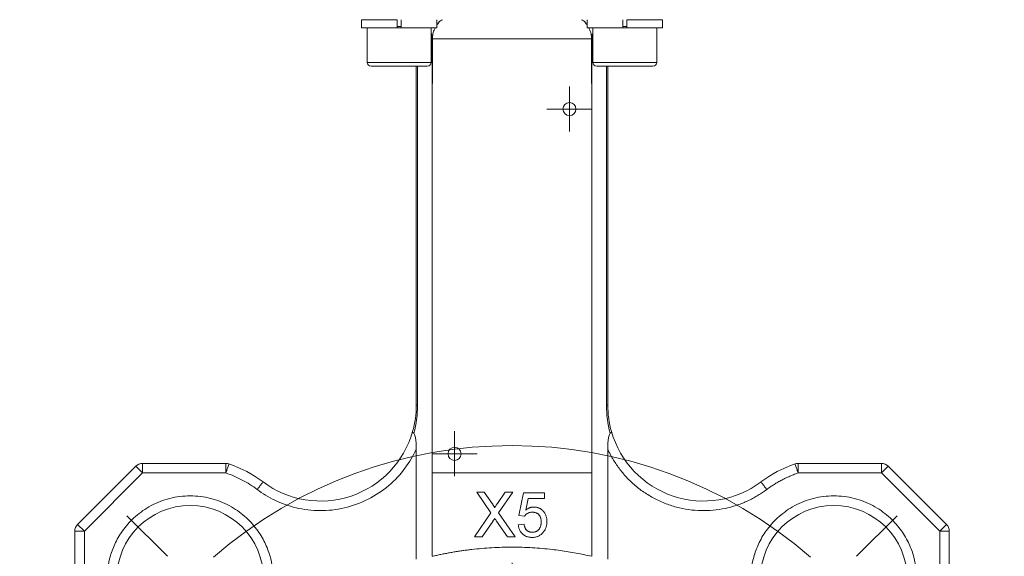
# Model space of a CAD drawing. Header units: millimetres. Extents: x 181 to 746, y 52 to 776.
# Tile 6 of 9: x 181 to 335, y 540 to 624. Entities that reach past the tile are written whole.
import ezdxf

# ---------------------------------------------------------------- set-up
doc = ezdxf.new("R2010")
doc.units = ezdxf.units.MM

# ---------------------------------------------------------------- blocks, each defined once
blk = doc.blocks.new('SW_CENTERMARKSYMBOL_0')
at = {"color": 0, "linetype": 'Continuous', "lineweight": 0}
for p, q in [((0, 2.5), (0, 3.525)), ((0, 0), (0, 2.5)), ((-2.5, 0), (-3.525, 0)), ((0, 0), (-2.5, 0)), ((0, 0), (0, -2.5)), ((0, 0), (2.5, 0)), ((2.5, 0), (3.525, 0)), ((0, -2.5), (0, -3.525))]:
    blk.add_line(p, q, dxfattribs=at)
blk = doc.blocks.new('SW_CENTERMARKSYMBOL_1')
at = {"color": 0, "linetype": 'Continuous', "lineweight": 0}
for p, q in [((0, 2.5), (0, 3.525)), ((0, 0), (0, 2.5)), ((-2.5, 0), (-3.525, 0)), ((0, 0), (-2.5, 0)), ((0, 0), (0, -2.5)), ((0, 0), (2.5, 0)), ((2.5, 0), (3.525, 0)), ((0, -2.5), (0, -3.525))]:
    blk.add_line(p, q, dxfattribs=at)
blk = doc.blocks.new('SW_CENTERMARKSYMBOL_2')
at = {"color": 0, "linetype": 'Continuous', "lineweight": 0}
for p, q in [((-3.54, 3.54), (-9.9, 9.9)), ((104.37, 3.54), (110.73, 9.9)), ((0, 0), (-1.77, 1.77)), ((50.42, -45.42), (50.42, 2.5)), ((100.83, 0), (102.6, 1.77)), ((0, 0), (1.77, -1.77)), ((100.83, 0), (99.07, -1.77)), ((3.54, -3.54), (9.9, -9.9)), ((97.3, -3.54), (90.93, -9.9)), ((50.42, -50.42), (50.42, -47.92)), ((45.42, -50.42), (-2.5, -50.42)), ((50.42, -50.42), (47.92, -50.42)), ((50.42, -50.42), (50.42, -52.92)), ((50.42, -50.42), (52.92, -50.42)), ((55.42, -50.42), (103.33, -50.42)), ((50.42, -55.42), (50.42, -103.33)), ((3.54, -97.3), (9.9, -90.93)), ((97.3, -97.3), (90.93, -90.93)), ((0, -100.83), (1.77, -99.07)), ((100.83, -100.83), (99.07, -99.07)), ((0, -100.83), (-1.77, -102.6)), ((100.83, -100.83), (102.6, -102.6)), ((-3.54, -104.37), (-9.9, -110.73)), ((104.37, -104.37), (110.73, -110.73))]:
    blk.add_line(p, q, dxfattribs=at)
for start, end in [(49.0179, 130.9821), (132.991, 135), (45, 47.009), (135, 137.009), (42.991, 45), (139.0179, 220.9821), (319.0179, 40.9821), (222.991, 225), (315, 317.009), (225, 227.009), (312.991, 315), (229.0179, 310.9821)]:
    blk.add_arc((50.42, -50.42), 71.3, start, end, dxfattribs=at)

msp = doc.modelspace()

# ---------------------------------------------------------------- linework, layer by layer
at = {"color": 7, "linetype": 'Continuous', "lineweight": 15}
for p, q in [((234.12, 623.76), (234.12, 622.46)), ((234.12, 623.76), (234.12, 622.46)), ((239.69, 623.76), (234.12, 623.76)), ((239.69, 623.76), (239.69, 622.46)), ((240.34, 622.46), (240.34, 623.76)), ((245.92, 622.46), (245.92, 623.76)), ((269.47, 623.76), (269.47, 622.46)), ((275.05, 623.76), (275.05, 622.46)), ((275.7, 622.46), (275.7, 623.76)), ((281.27, 623.76), (275.7, 623.76)), ((281.27, 622.46), (281.27, 623.76)), ((239.69, 622.46), (234.12, 622.46)), ((235.02, 622.46), (235.02, 617.06)), ((235.02, 622.46), (235.02, 617.06)), ((240.34, 622.46), (239.69, 622.46)), ((245.92, 622.46), (240.34, 622.46)), ((245.02, 617.06), (245.02, 622.46)), ((275.05, 622.46), (269.47, 622.46)), ((270.37, 622.46), (270.37, 617.06)), ((275.7, 622.46), (275.05, 622.46)), ((281.27, 622.46), (275.7, 622.46)), ((280.37, 617.06), (280.37, 622.46)), ((245.2, 620.76), (245.2, 613.76)), ((245.23, 620.76), (270.17, 620.76)), ((245.23, 613.76), (245.23, 620.76)), ((270.17, 620.76), (270.17, 613.76)), ((270.2, 613.76), (270.2, 620.76)), ((244.19, 616.46), (235.62, 616.46)), ((235.62, 616.46), (235.62, 616.46)), ((242.7, 563.36), (242.7, 616.46)), ((244.42, 616.46), (244.19, 616.46)), ((278.69, 616.46), (270.97, 616.46)), ((272.7, 616.46), (272.7, 563.36)), ((279.77, 616.46), (278.69, 616.46)), ((245.2, 613.76), (245.23, 613.76)), ((245.2, 552.76), (245.2, 613.76)), ((270.17, 613.76), (270.2, 613.76)), ((270.2, 613.76), (270.2, 552.76)), ((242.9, 563.36), (242.7, 563.36)), ((272.7, 563.36), (272.49, 563.36)), ((242.7, 539.28), (242.7, 556.49)), ((272.7, 556.49), (272.7, 539.28)), ((189.63, 544.7), (198.76, 553.82)), ((198.76, 553.82), (199.82, 552.76)), ((199.82, 552.76), (199.82, 554.26)), ((199.82, 554.26), (212.87, 554.26)), ((212.87, 554.26), (212.87, 552.76)), ((302.52, 552.76), (302.52, 554.26)), ((302.52, 554.26), (315.57, 554.26)), ((315.57, 554.26), (315.57, 552.76)), ((315.57, 552.76), (316.63, 553.82)), ((316.63, 553.82), (325.76, 544.7)), ((190.7, 543.63), (199.82, 552.76)), ((199.82, 552.76), (212.87, 552.76)), ((270.2, 552.76), (245.2, 552.76)), ((245.2, 552.76), (245.2, 539.71)), ((270.2, 539.71), (270.2, 552.76)), ((315.57, 552.76), (302.52, 552.76)), ((324.7, 543.63), (315.57, 552.76)), ((252.17, 549.76), (253.36, 549.76)), ((254.4, 546.52), (252.17, 549.76)), ((253.36, 549.76), (254.58, 547.98)), ((255.4, 547.98), (256.62, 549.76)), ((257.83, 549.76), (255.6, 546.51)), ((256.62, 549.76), (257.83, 549.76)), ((258.77, 546.08), (259.49, 549.67)), ((259.49, 549.67), (262.81, 549.67)), ((262.81, 549.67), (262.81, 548.77)), ((260.22, 548.77), (259.87, 546.96)), ((262.81, 548.77), (260.22, 548.77)), ((251.81, 542.76), (254.4, 546.52)), ((255.6, 546.51), (258.19, 542.76)), ((259.67, 545.99), (258.77, 546.08)), ((190.7, 543.63), (189.63, 544.7)), ((254.67, 545.17), (253.02, 542.76)), ((257, 542.76), (255.29, 545.23)), ((258.68, 544.64), (259.58, 544.73)), ((325.76, 544.7), (324.7, 543.63)), ((189.2, 543.63), (190.7, 543.63)), ((189.2, 530.58), (189.2, 543.63)), ((190.7, 530.58), (190.7, 543.63)), ((324.7, 530.58), (324.7, 543.63)), ((324.7, 543.63), (326.2, 543.63)), ((326.2, 543.63), (326.2, 530.58)), ((253.02, 542.76), (251.81, 542.76)), ((258.19, 542.76), (257, 542.76))]:
    msp.add_line(p, q, dxfattribs=at)
at = {"color": 8, "linetype": 'Continuous', "lineweight": 15}
for p, q in [((239.69, 622.71), (240.34, 622.71)), ((275.05, 622.71), (275.7, 622.71)), ((235.02, 617.06), (244.76, 617.06)), ((235.02, 617.06), (235.02, 617.06)), ((244.76, 617.06), (245.02, 617.06)), ((270.37, 617.06), (279.14, 617.06)), ((279.14, 617.06), (280.37, 617.06)), ((242.9, 563.36), (242.9, 616.46)), ((272.49, 616.46), (272.49, 563.36))]:
    msp.add_line(p, q, dxfattribs=at)
at = {"color": 7, "linetype": 'Continuous', "lineweight": 15}
for centre in [(266.7, 609.76), (248.7, 555.76)]:
    msp.add_circle(centre, 1.02, dxfattribs=at)
for centre, radius, start, end in [((235.62, 617.06), 0.6, 180, 270), ((235.62, 617.06), 0.6, 180, 270), ((244.42, 617.06), 0.6, 270, 0), ((270.97, 617.06), 0.6, 180, 270), ((279.77, 617.06), 0.6, 270, 0), ((227.7, 563.36), 15, 233.0949, 344.0657), ((287.7, 563.36), 15, 195.9343, 306.9051), ((199.82, 552.76), 1.5, 90, 135), ((212.87, 552.76), 1.5, 71.3727, 90), ((207.28, 536.17), 19, 53.0949, 71.3727), ((308.11, 536.17), 19, 108.6273, 126.9051), ((302.52, 552.76), 1.5, 90, 108.6273), ((315.57, 552.76), 1.5, 45, 90), ((207.28, 536.17), 11.5, 0, 180), ((308.11, 536.17), 11.5, 0, 180), ((190.7, 543.63), 1.5, 135, 180), ((324.7, 543.63), 1.5, 0, 45)]:
    msp.add_arc(centre, radius, start, end, dxfattribs=at)
for points, knots in [([(246.81, 623.76), (246.71, 623.72), (246.51, 623.64), (246.16, 623.29), (245.97, 622.96), (245.92, 622.87)], [0, 0, 0, 0, 0.428548, 0.855479, 1, 1, 1, 1]), ([(268.58, 623.76), (268.68, 623.72), (268.88, 623.64), (269.23, 623.29), (269.42, 622.96), (269.47, 622.87)], [0, 0, 0, 0, 0.428124, 0.85463, 1, 1, 1, 1]), ([(245.02, 621.71), (245.05, 621.64), (245.17, 621.36), (245.19, 621.01), (245.2, 620.76)], [0, 0, 0, 0, 0.240896, 1, 1, 1, 1]), ([(245.72, 622.53), (245.67, 622.47), (245.5, 622.19), (245.28, 621.57), (245.24, 621.01), (245.23, 620.76)], [0, 0, 0, 0, 0.156219, 0.616509, 1, 1, 1, 1]), ([(269.72, 622.46), (269.75, 622.41), (269.9, 622.16), (270.11, 621.57), (270.15, 621.01), (270.17, 620.76)], [0, 0, 0, 0, 0.105293, 0.593364, 1, 1, 1, 1]), ([(270.2, 620.76), (270.21, 621.04), (270.22, 621.38), (270.35, 621.67), (270.37, 621.72)], [0, 0, 0, 0, 0.810405, 1, 1, 1, 1]), ([(242.12, 559.24), (242.12, 559.23), (242.11, 559.22), (242.12, 559.2), (242.13, 559.17), (242.14, 559.15), (242.16, 559.12), (242.21, 559.07), (242.28, 559.02), (242.31, 559)], [0, 0, 0, 0, 0.120705, 0.23152, 0.332095, 0.422194, 0.501679, 0.761274, 1, 1, 1, 1]), ([(242.7, 556.49), (242.7, 556.94), (242.68, 557.39), (242.6, 558.06), (242.57, 558.28), (242.5, 558.59), (242.48, 558.69), (242.41, 558.88), (242.36, 558.96), (242.31, 559)], [0, 0, 0, 0, 0.5, 0.5, 0.75, 0.75, 0.875, 0.875, 1, 1, 1, 1]), ([(273.08, 559), (273.03, 558.96), (272.98, 558.88), (272.91, 558.69), (272.89, 558.59), (272.82, 558.28), (272.79, 558.06), (272.71, 557.39), (272.7, 556.94), (272.7, 556.49)], [0, 0, 0, 0, 0.125, 0.125, 0.25, 0.25, 0.5, 0.5, 1, 1, 1, 1]), ([(273.27, 559.24), (273.27, 559.24), (273.28, 559.22), (273.27, 559.19), (273.26, 559.16), (273.23, 559.12), (273.18, 559.07), (273.11, 559.02), (273.08, 559)], [0, 0, 0, 0, 0.110063, 0.250064, 0.416898, 0.499965, 0.770614, 1, 1, 1, 1]), ([(242.7, 556.49), (242.23, 555.47), (241.64, 554.46), (240.21, 552.53), (239.35, 551.62), (237.42, 549.97), (236.33, 549.24), (233.99, 548.05), (232.73, 547.59), (230.17, 546.99), (228.86, 546.85), (226.3, 546.87), (225.05, 547.03), (222.68, 547.59), (221.57, 548), (219.53, 548.98), (218.61, 549.55), (217.79, 550.17)], [0, 0, 0, 0, 0.125, 0.125, 0.25, 0.25, 0.375, 0.375, 0.5, 0.5, 0.625, 0.625, 0.75, 0.75, 0.875, 0.875, 1, 1, 1, 1]), ([(297.6, 550.17), (297.49, 550.09), (297.28, 549.93), (296.94, 549.69), (296.61, 549.47), (296.26, 549.26), (295.92, 549.05), (295.56, 548.85), (295.2, 548.67), (294.7, 548.42), (294.05, 548.13), (293.24, 547.81), (292.39, 547.54), (291.22, 547.22), (289.69, 546.95), (287.8, 546.82), (285.86, 546.92), (283.92, 547.26), (282.03, 547.82), (280.22, 548.61), (278.53, 549.59), (276.99, 550.75), (275.85, 551.84), (275.03, 552.77), (274.47, 553.49), (273.95, 554.22), (273.53, 554.88), (273.2, 555.47), (272.94, 555.97), (272.78, 556.31), (272.7, 556.49)], [0, 0, 0, 0, 0.01378, 0.027536, 0.041276, 0.055009, 0.068741, 0.082483, 0.096242, 0.110026, 0.139361, 0.168714, 0.199164, 0.229632, 0.292505, 0.35704, 0.422863, 0.489547, 0.556631, 0.623637, 0.690091, 0.75554, 0.819573, 0.850707, 0.881859, 0.911959, 0.942076, 0.961384, 0.980684, 1, 1, 1, 1]), ([(212.87, 552.76), (212.92, 552.92), (212.99, 553.1), (213.1, 553.45), (213.16, 553.62), (213.25, 553.9), (213.29, 554.01), (213.34, 554.15), (213.35, 554.18), (213.35, 554.18)], [0, 0, 0, 0, 0.25, 0.25, 0.5, 0.5, 0.75, 0.75, 1, 1, 1, 1]), ([(302.04, 554.18), (302.04, 554.18), (302.05, 554.15), (302.1, 554.01), (302.14, 553.9), (302.23, 553.62), (302.29, 553.45), (302.4, 553.1), (302.47, 552.92), (302.52, 552.76)], [0, 0, 0, 0, 0.25, 0.25, 0.5, 0.5, 0.75, 0.75, 1, 1, 1, 1]), ([(217.79, 550.17), (217.05, 550.72), (216.26, 551.22), (214.61, 552.09), (213.75, 552.46), (212.87, 552.76)], [0, 0, 0, 0, 0.5, 0.5, 1, 1, 1, 1]), ([(302.52, 552.76), (302.4, 552.71), (302.14, 552.63), (301.77, 552.49), (301.4, 552.34), (301.04, 552.18), (300.67, 552.01), (300.31, 551.84), (299.87, 551.61), (299.35, 551.32), (298.75, 550.96), (298.17, 550.58), (297.79, 550.3), (297.6, 550.17)], [0, 0, 0, 0, 0.0715119, 0.1429347, 0.2143055, 0.2856613, 0.3570394, 0.4284769, 0.500011, 0.6250909, 0.7499829, 0.8748862, 1, 1, 1, 1]), ([(217.79, 550.17), (217.89, 550.31), (218.01, 550.46), (218.23, 550.76), (218.34, 550.9), (218.51, 551.13), (218.58, 551.22), (218.67, 551.34), (218.69, 551.37), (218.69, 551.37)], [0, 0, 0, 0, 0.25, 0.25, 0.5, 0.5, 0.75, 0.75, 1, 1, 1, 1]), ([(296.7, 551.37), (296.7, 551.37), (296.72, 551.34), (296.81, 551.22), (296.88, 551.13), (297.05, 550.9), (297.16, 550.76), (297.38, 550.46), (297.5, 550.31), (297.6, 550.17)], [0, 0, 0, 0, 0.25, 0.25, 0.5, 0.5, 0.75, 0.75, 1, 1, 1, 1]), ([(194.28, 536.17), (194.28, 536.71), (194.31, 537.29), (194.47, 538.51), (194.6, 539.15), (194.99, 540.48), (195.25, 541.17), (195.93, 542.57), (196.36, 543.28), (197.4, 544.67), (198.01, 545.34), (199.45, 546.59), (200.26, 547.16), (202.06, 548.12), (203.04, 548.51), (205.11, 549.04), (206.2, 549.17), (208.36, 549.17), (209.44, 549.04), (211.51, 548.51), (212.5, 548.12), (214.3, 547.16), (215.11, 546.59), (216.54, 545.34), (217.16, 544.67), (218.2, 543.28), (218.62, 542.57), (219.31, 541.17), (219.56, 540.48), (219.95, 539.15), (220.08, 538.51), (220.24, 537.29), (220.28, 536.71), (220.28, 536.17)], [0, 0, 0, 0, 0.0625, 0.0625, 0.125, 0.125, 0.1875, 0.1875, 0.25, 0.25, 0.3125, 0.3125, 0.375, 0.375, 0.4375, 0.4375, 0.5, 0.5, 0.5625, 0.5625, 0.625, 0.625, 0.6875, 0.6875, 0.75, 0.75, 0.8125, 0.8125, 0.875, 0.875, 0.9375, 0.9375, 1, 1, 1, 1]), ([(295.11, 536.17), (295.11, 536.29), (295.11, 536.52), (295.13, 536.86), (295.15, 537.21), (295.18, 537.55), (295.25, 538.11), (295.38, 538.87), (295.63, 539.86), (295.97, 540.86), (296.59, 542.29), (297.69, 544.09), (299.21, 545.73), (300.71, 546.89), (301.99, 547.68), (303.4, 548.32), (304.91, 548.81), (306.49, 549.11), (308.11, 549.21), (309.73, 549.11), (311.31, 548.81), (312.82, 548.32), (314.23, 547.68), (315.52, 546.89), (317.01, 545.73), (318.53, 544.09), (319.63, 542.29), (320.25, 540.86), (320.59, 539.86), (320.84, 538.87), (320.99, 538.03), (321.06, 537.33), (321.1, 536.75), (321.11, 536.37), (321.11, 536.17)], [0, 0, 0, 0, 0.008486, 0.016964, 0.02544, 0.03392, 0.04241, 0.066394, 0.090391, 0.117422, 0.144466, 0.204869, 0.271564, 0.30715, 0.344022, 0.38199, 0.420825, 0.46026, 0.500001, 0.539743, 0.579177, 0.618012, 0.65598, 0.692852, 0.728438, 0.795133, 0.855536, 0.882568, 0.909612, 0.933596, 0.957593, 0.97173, 0.985857, 1, 1, 1, 1]), ([(254.58, 547.98), (254.61, 547.94), (254.67, 547.86), (254.75, 547.74), (254.81, 547.63), (254.87, 547.54), (254.9, 547.47), (254.93, 547.4), (254.95, 547.36), (254.95, 547.33), (254.95, 547.32)], [0, 0, 0, 0, 0.209538, 0.393206, 0.554151, 0.689382, 0.80228, 0.889952, 0.956059, 1, 1, 1, 1]), ([(254.95, 547.32), (254.98, 547.36), (255.04, 547.45), (255.15, 547.61), (255.27, 547.79), (255.36, 547.92), (255.4, 547.98)], [0, 0, 0, 0, 0.195959, 0.429465, 0.696675, 1, 1, 1, 1]), ([(260.87, 546.62), (260.8, 546.61), (260.66, 546.61), (260.47, 546.58), (260.3, 546.52), (260.14, 546.44), (260, 546.35), (259.88, 546.24), (259.76, 546.12), (259.7, 546.03), (259.67, 545.99)], [0, 0, 0, 0, 0.14786, 0.283561, 0.412369, 0.534236, 0.652692, 0.768663, 0.883652, 1, 1, 1, 1]), ([(259.87, 546.96), (259.92, 546.99), (260.01, 547.07), (260.17, 547.16), (260.32, 547.24), (260.47, 547.31), (260.63, 547.36), (260.79, 547.4), (260.95, 547.42), (261.06, 547.42), (261.12, 547.42)], [0, 0, 0, 0, 0.136729, 0.268515, 0.395529, 0.52, 0.640496, 0.761236, 0.880107, 1, 1, 1, 1]), ([(262.27, 545.1), (262.27, 545.16), (262.27, 545.27), (262.25, 545.43), (262.22, 545.59), (262.19, 545.73), (262.14, 545.86), (262.08, 545.99), (262, 546.1), (261.92, 546.21), (261.83, 546.31), (261.72, 546.39), (261.6, 546.46), (261.48, 546.52), (261.34, 546.56), (261.19, 546.59), (261.03, 546.61), (260.92, 546.61), (260.87, 546.62)], [0, 0, 0, 0, 0.072866, 0.141887, 0.207453, 0.270438, 0.331641, 0.390108, 0.448069, 0.505503, 0.562488, 0.619084, 0.676416, 0.735452, 0.796241, 0.860406, 0.928305, 1, 1, 1, 1]), ([(261.12, 547.42), (261.19, 547.42), (261.33, 547.42), (261.53, 547.39), (261.73, 547.34), (261.91, 547.27), (262.09, 547.18), (262.26, 547.07), (262.43, 546.94), (262.58, 546.79), (262.72, 546.63), (262.84, 546.45), (262.94, 546.26), (263.02, 546.06), (263.09, 545.85), (263.14, 545.63), (263.16, 545.4), (263.17, 545.24), (263.17, 545.16)], [0, 0, 0, 0, 0.061997, 0.122088, 0.181375, 0.239508, 0.297836, 0.35688, 0.417282, 0.47964, 0.5425, 0.604962, 0.666991, 0.730216, 0.794173, 0.860458, 0.928578, 1, 1, 1, 1]), ([(254.67, 545.17), (254.69, 545.19), (254.74, 545.26), (254.81, 545.37), (254.9, 545.5), (254.97, 545.59), (255, 545.65)], [0, 0, 0, 0, 0.174779, 0.398246, 0.673111, 1, 1, 1, 1]), ([(255, 545.65), (255.05, 545.58), (255.15, 545.44), (255.24, 545.3), (255.29, 545.23)], [0, 0, 0, 0, 0.494218, 1, 1, 1, 1]), ([(260.86, 542.67), (260.78, 542.67), (260.63, 542.67), (260.42, 542.7), (260.21, 542.74), (260.02, 542.8), (259.83, 542.87), (259.66, 542.97), (259.5, 543.08), (259.35, 543.2), (259.21, 543.34), (259.09, 543.5), (258.98, 543.66), (258.89, 543.84), (258.81, 544.02), (258.75, 544.22), (258.71, 544.43), (258.69, 544.57), (258.68, 544.64)], [0, 0, 0, 0, 0.069298, 0.135561, 0.199671, 0.261716, 0.322662, 0.382907, 0.443032, 0.503501, 0.563724, 0.62398, 0.683629, 0.743848, 0.805192, 0.867649, 0.932778, 1, 1, 1, 1]), ([(259.58, 544.73), (259.59, 544.68), (259.61, 544.58), (259.64, 544.44), (259.68, 544.31), (259.73, 544.18), (259.79, 544.07), (259.85, 543.97), (259.92, 543.87), (260, 543.79), (260.08, 543.71), (260.18, 543.65), (260.27, 543.6), (260.38, 543.55), (260.49, 543.52), (260.61, 543.49), (260.73, 543.48), (260.82, 543.48), (260.86, 543.47)], [0, 0, 0, 0, 0.077361, 0.15048, 0.219977, 0.286681, 0.349678, 0.41068, 0.469427, 0.526756, 0.583142, 0.638824, 0.695263, 0.752696, 0.810849, 0.871356, 0.934436, 1, 1, 1, 1]), ([(260.86, 543.47), (260.92, 543.48), (261.02, 543.48), (261.17, 543.5), (261.32, 543.53), (261.45, 543.58), (261.58, 543.64), (261.69, 543.72), (261.8, 543.81), (261.9, 543.92), (261.99, 544.03), (262.06, 544.16), (262.13, 544.3), (262.18, 544.44), (262.22, 544.59), (262.25, 544.76), (262.27, 544.93), (262.27, 545.04), (262.27, 545.1)], [0, 0, 0, 0, 0.065801, 0.128677, 0.188676, 0.247598, 0.304849, 0.361786, 0.419523, 0.478682, 0.53877, 0.598799, 0.660184, 0.722952, 0.787993, 0.855404, 0.926153, 1, 1, 1, 1]), ([(263.17, 545.16), (263.17, 545.08), (263.16, 544.93), (263.14, 544.7), (263.1, 544.48), (263.04, 544.27), (262.96, 544.07), (262.87, 543.88), (262.76, 543.69), (262.68, 543.57), (262.63, 543.52)], [0, 0, 0, 0, 0.132462, 0.26165, 0.387547, 0.510782, 0.632675, 0.75466, 0.876523, 1, 1, 1, 1]), ([(262.63, 543.52), (262.58, 543.45), (262.47, 543.32), (262.28, 543.14), (262.08, 542.99), (261.87, 542.88), (261.64, 542.78), (261.39, 542.72), (261.13, 542.67), (260.95, 542.67), (260.86, 542.67)], [0, 0, 0, 0, 0.127893, 0.251579, 0.372793, 0.492778, 0.61359, 0.737809, 0.86618, 1, 1, 1, 1]), ([(245.2, 539.71), (245.42, 539.76), (245.88, 539.86), (246.56, 540.01), (247.24, 540.14), (247.93, 540.27), (248.62, 540.39), (249.31, 540.5), (250, 540.6), (250.69, 540.69), (252.2, 540.88), (254.53, 541.08), (257.7, 541.17), (260.86, 541.08), (263.38, 540.86), (265.25, 540.62), (266.5, 540.44), (267.73, 540.22), (268.97, 539.98), (269.79, 539.8), (270.2, 539.71)], [0, 0, 0, 0, 0.027708, 0.055401, 0.083083, 0.11076, 0.138434, 0.166112, 0.193796, 0.221492, 0.249205, 0.374592, 0.500002, 0.62539, 0.750799, 0.800662, 0.850487, 0.900302, 0.950131, 1, 1, 1, 1])]:
    msp.add_open_spline(points, degree=3, knots=knots, dxfattribs=at)
for points in [[(242.12, 559.24), (242.5, 560.58), (242.7, 561.97), (242.7, 563.36)], [(242.9, 563.36), (242.9, 561.89), (242.7, 560.42), (242.31, 559)], [(273.08, 559), (272.69, 560.42), (272.49, 561.89), (272.49, 563.36)], [(272.7, 563.36), (272.7, 561.97), (272.89, 560.58), (273.27, 559.24)]]:
    msp.add_open_spline(points, degree=3, dxfattribs=at)

# ---------------------------------------------------------------- block references
at = {"color": 7, "linetype": 'Continuous', "lineweight": 0}
for name, p in [('SW_CENTERMARKSYMBOL_0', (266.7, 609.76)), ('SW_CENTERMARKSYMBOL_2', (207.28, 536.17)), ('SW_CENTERMARKSYMBOL_1', (248.7, 555.76))]:
    msp.add_blockref(name, p, dxfattribs=at)

doc.saveas('drawing.dxf')
